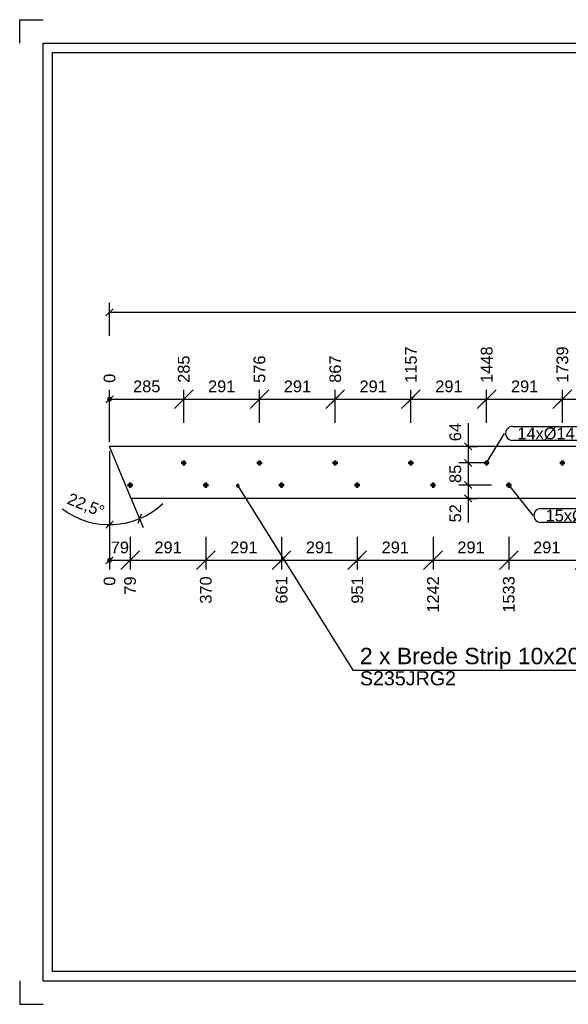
# Model space of a CAD drawing. Header units: millimetres. Extents: x -17 to 280, y -1975 to -1765.
# Tile 1 of 2: x -17 to 100, y -1975 to -1765. Entities that reach past the tile are written whole.
import ezdxf
from ezdxf.enums import TextEntityAlignment as Align

# ---------------------------------------------------------------- set-up
doc = ezdxf.new("R2010")
doc.units = ezdxf.units.MM
doc.linetypes.add('STRICHPUNKT2', pattern=[18.5, 10, -4, 0.5, -4])
doc.layers.get('0').update_dxf_attribs({"linetype": 'CONTINUOUS'})
doc.layers.add('DIM49', color=4, linetype='CONTINUOUS')
doc.layers.add('TXT_DIM49', color=2, linetype='CONTINUOUS')
doc.layers.add('LE_ALL', color=7, linetype='CONTINUOUS', lineweight=50)
doc.styles.add('ARIAL', font='arial.ttf')

# ---------------------------------------------------------------- blocks, each defined once
blk = doc.blocks.new('DINA4Q_00002', base_point=(272.52, -1771.83))
for p, q in [((-10.48, -1967.83), (-10.48, -1771.83)), ((-10.48, -1771.83), (272.52, -1771.83)), ((-12.48, -1969.83), (274.52, -1969.83))]:
    blk.add_line(p, q)
for points in [[(-17.48, -1769.83), (-17.48, -1764.83), (-12.48, -1764.83)], [(-12.48, -1969.83), (-12.48, -1769.83), (274.52, -1769.83)], [(272.52, -1771.83), (272.52, -1967.83), (-10.48, -1967.83)], [(-17.48, -1969.83), (-17.48, -1974.83), (-12.48, -1974.83)]]:
    blk.add_lwpolyline(points)
blk = doc.blocks.new('_ZBL0003_00001')
blk.add_blockref('DINA4Q_00002', (272.52, -1771.83))
blk = doc.blocks.new('_D1', base_point=(18.76, -1842.28))
at = {"layer": 'DIM49', "color": 1}
for p, q in [((15.51, -1847.78), (19.51, -1843.78)), ((17.51, -1850.78), (17.51, -1843.78)), ((1.68, -1845.78), (17.51, -1845.78))]:
    blk.add_line(p, q, dxfattribs=at)
at = {"layer": 'TXT_DIM49', "style": 'ARIAL'}
blk.add_text('285', height=2.5, rotation=90.0002, dxfattribs=at).set_placement((18.76, -1842.28))
blk = doc.blocks.new('_D2', base_point=(34.91, -1842.28))
at = {"layer": 'DIM49', "color": 1}
for p, q in [((31.66, -1847.78), (35.66, -1843.78)), ((33.66, -1850.78), (33.66, -1843.78)), ((1.68, -1845.78), (33.66, -1845.78))]:
    blk.add_line(p, q, dxfattribs=at)
at = {"layer": 'TXT_DIM49', "style": 'ARIAL'}
blk.add_text('576', height=2.5, rotation=90.0002, dxfattribs=at).set_placement((34.91, -1842.28))
blk = doc.blocks.new('_D3', base_point=(51.07, -1842.28))
at = {"layer": 'DIM49', "color": 1}
for p, q in [((47.82, -1847.78), (51.82, -1843.78)), ((49.82, -1850.78), (49.82, -1843.78)), ((1.68, -1845.78), (49.82, -1845.78))]:
    blk.add_line(p, q, dxfattribs=at)
at = {"layer": 'TXT_DIM49', "style": 'ARIAL'}
blk.add_text('867', height=2.5, rotation=90.0002, dxfattribs=at).set_placement((51.07, -1842.28))
blk = doc.blocks.new('_D4', base_point=(67.22, -1842.28))
at = {"layer": 'DIM49', "color": 1}
for p, q in [((63.97, -1847.78), (67.97, -1843.78)), ((65.97, -1850.78), (65.97, -1843.78)), ((1.68, -1845.78), (65.97, -1845.78))]:
    blk.add_line(p, q, dxfattribs=at)
at = {"layer": 'TXT_DIM49', "style": 'ARIAL'}
blk.add_text('1157', height=2.5, rotation=90.0002, dxfattribs=at).set_placement((67.22, -1842.28))
blk = doc.blocks.new('_D5', base_point=(83.38, -1842.28))
at = {"layer": 'DIM49', "color": 1}
for p, q in [((80.13, -1847.78), (84.13, -1843.78)), ((82.13, -1850.78), (82.13, -1843.78)), ((1.68, -1845.78), (82.13, -1845.78))]:
    blk.add_line(p, q, dxfattribs=at)
at = {"layer": 'TXT_DIM49', "style": 'ARIAL'}
blk.add_text('1448', height=2.5, rotation=90.0002, dxfattribs=at).set_placement((83.38, -1842.28))
blk = doc.blocks.new('_D6', base_point=(99.53, -1842.28))
at = {"layer": 'DIM49', "color": 1}
for p, q in [((96.28, -1847.78), (100.28, -1843.78)), ((98.28, -1850.78), (98.28, -1843.78)), ((1.68, -1845.78), (98.28, -1845.78))]:
    blk.add_line(p, q, dxfattribs=at)
at = {"layer": 'TXT_DIM49', "style": 'ARIAL'}
blk.add_text('1739', height=2.5, rotation=90.0002, dxfattribs=at).set_placement((99.53, -1842.28))
blk = doc.blocks.new('_D7', base_point=(115.69, -1842.28))
at = {"layer": 'DIM49', "color": 1}
for p, q in [((112.44, -1847.78), (116.44, -1843.78)), ((114.44, -1850.78), (114.44, -1843.78)), ((1.68, -1845.78), (114.44, -1845.78))]:
    blk.add_line(p, q, dxfattribs=at)
at = {"layer": 'TXT_DIM49', "style": 'ARIAL'}
blk.add_text('2030', height=2.5, rotation=90.0002, dxfattribs=at).set_placement((115.69, -1842.28))
blk = doc.blocks.new('_D8', base_point=(131.84, -1842.28))
at = {"layer": 'DIM49', "color": 1}
for p, q in [((128.59, -1847.78), (132.59, -1843.78)), ((130.59, -1850.78), (130.59, -1843.78)), ((1.68, -1845.78), (130.59, -1845.78))]:
    blk.add_line(p, q, dxfattribs=at)
at = {"layer": 'TXT_DIM49', "style": 'ARIAL'}
blk.add_text('2320', height=2.5, rotation=90.0002, dxfattribs=at).set_placement((131.84, -1842.28))
blk = doc.blocks.new('_D9', base_point=(148, -1842.28))
at = {"layer": 'DIM49', "color": 1}
for p, q in [((144.75, -1847.78), (148.75, -1843.78)), ((146.75, -1850.78), (146.75, -1843.78)), ((1.68, -1845.78), (146.75, -1845.78))]:
    blk.add_line(p, q, dxfattribs=at)
at = {"layer": 'TXT_DIM49', "style": 'ARIAL'}
blk.add_text('2611', height=2.5, rotation=90.0002, dxfattribs=at).set_placement((148, -1842.28))
blk = doc.blocks.new('_D10', base_point=(164.15, -1842.28))
at = {"layer": 'DIM49', "color": 1}
for p, q in [((160.9, -1847.78), (164.9, -1843.78)), ((162.9, -1850.78), (162.9, -1843.78)), ((1.68, -1845.78), (162.9, -1845.78))]:
    blk.add_line(p, q, dxfattribs=at)
at = {"layer": 'TXT_DIM49', "style": 'ARIAL'}
blk.add_text('2902', height=2.5, rotation=90.0002, dxfattribs=at).set_placement((164.15, -1842.28))
blk = doc.blocks.new('_D11', base_point=(180.31, -1842.28))
at = {"layer": 'DIM49', "color": 1}
for p, q in [((177.06, -1847.78), (181.06, -1843.78)), ((179.06, -1850.78), (179.06, -1843.78)), ((1.68, -1845.78), (179.06, -1845.78))]:
    blk.add_line(p, q, dxfattribs=at)
at = {"layer": 'TXT_DIM49', "style": 'ARIAL'}
blk.add_text('3193', height=2.5, rotation=90.0002, dxfattribs=at).set_placement((180.31, -1842.28))
blk = doc.blocks.new('_D12', base_point=(196.46, -1842.28))
at = {"layer": 'DIM49', "color": 1}
for p, q in [((193.21, -1847.78), (197.21, -1843.78)), ((195.21, -1850.78), (195.21, -1843.78)), ((1.68, -1845.78), (195.21, -1845.78))]:
    blk.add_line(p, q, dxfattribs=at)
at = {"layer": 'TXT_DIM49', "style": 'ARIAL'}
blk.add_text('3484', height=2.5, rotation=90.0002, dxfattribs=at).set_placement((196.46, -1842.28))
blk = doc.blocks.new('_D13', base_point=(212.62, -1842.28))
at = {"layer": 'DIM49', "color": 1}
for p, q in [((209.37, -1847.78), (213.37, -1843.78)), ((211.37, -1850.78), (211.37, -1843.78)), ((1.68, -1845.78), (211.37, -1845.78))]:
    blk.add_line(p, q, dxfattribs=at)
at = {"layer": 'TXT_DIM49', "style": 'ARIAL'}
blk.add_text('3774', height=2.5, rotation=90.0002, dxfattribs=at).set_placement((212.62, -1842.28))
blk = doc.blocks.new('_D14', base_point=(228.77, -1842.28))
at = {"layer": 'DIM49', "color": 1}
for p, q in [((225.52, -1847.78), (229.52, -1843.78)), ((227.52, -1850.78), (227.52, -1843.78)), ((1.68, -1845.78), (227.52, -1845.78))]:
    blk.add_line(p, q, dxfattribs=at)
at = {"layer": 'TXT_DIM49', "style": 'ARIAL'}
blk.add_text('4065', height=2.5, rotation=90.0002, dxfattribs=at).set_placement((228.77, -1842.28))
blk = doc.blocks.new('_D15', base_point=(245.71, -1842.28))
at = {"layer": 'DIM49', "color": 1}
for p, q in [((242.46, -1847.78), (246.46, -1843.78)), ((244.46, -1850.78), (244.46, -1843.78)), ((1.68, -1845.78), (244.46, -1845.78))]:
    blk.add_line(p, q, dxfattribs=at)
at = {"layer": 'TXT_DIM49', "style": 'ARIAL'}
blk.add_text('4370', height=2.5, rotation=90.0002, dxfattribs=at).set_placement((245.71, -1842.28))
blk = doc.blocks.new('_D16', base_point=(2.93, -1842.28))
at = {"layer": 'DIM49', "color": 1}
for p, q in [((1.68, -1854.83), (1.68, -1843.78)), ((2.04, -1845.85), (1.31, -1845.85)), ((2.03, -1845.65), (1.33, -1845.65)), ((1.86, -1845.45), (1.49, -1845.45)), ((1.42, -1846.05), (1.93, -1846.05))]:
    blk.add_line(p, q, dxfattribs=at)
blk.add_lwpolyline([(1.31, -1845.87), (1.35, -1845.96), (1.41, -1846.04), (1.49, -1846.1), (1.58, -1846.14), (1.68, -1846.15), (1.77, -1846.14), (1.86, -1846.1), (1.94, -1846.04), (2, -1845.96), (2.04, -1845.87), (2.05, -1845.78), (2.04, -1845.68), (2, -1845.59), (1.94, -1845.51), (1.86, -1845.45), (1.77, -1845.41), (1.68, -1845.4), (1.58, -1845.41), (1.49, -1845.45), (1.41, -1845.51), (1.35, -1845.59), (1.31, -1845.68), (1.3, -1845.78)], close=True, dxfattribs=at)
at = {"layer": 'TXT_DIM49', "style": 'ARIAL'}
blk.add_text('0', height=2.5, rotation=90.0002, dxfattribs=at).set_placement((2.93, -1842.28))
blk = doc.blocks.new('_D17', base_point=(6.71, -1844.28))
at = {"layer": 'DIM49', "color": 1}
for p, q in [((1.68, -1850.78), (1.68, -1843.78)), ((17.51, -1850.78), (17.51, -1843.78)), ((2.43, -1845.03), (0.93, -1846.53)), ((1.68, -1845.78), (17.51, -1845.78)), ((16.76, -1846.53), (18.26, -1845.03))]:
    blk.add_line(p, q, dxfattribs=at)
at = {"layer": 'TXT_DIM49', "style": 'ARIAL'}
blk.add_text('285', height=2.5, dxfattribs=at).set_placement((6.71, -1844.28))
blk = doc.blocks.new('_D18', base_point=(22.7, -1844.28))
at = {"layer": 'DIM49', "color": 1}
for p, q in [((17.51, -1850.78), (17.51, -1843.78)), ((33.66, -1850.78), (33.66, -1843.78)), ((18.26, -1845.03), (16.76, -1846.53)), ((17.51, -1845.78), (33.66, -1845.78)), ((32.91, -1846.53), (34.41, -1845.03))]:
    blk.add_line(p, q, dxfattribs=at)
at = {"layer": 'TXT_DIM49', "style": 'ARIAL'}
blk.add_text('291', height=2.5, dxfattribs=at).set_placement((22.7, -1844.28))
blk = doc.blocks.new('_D19', base_point=(38.86, -1844.28))
at = {"layer": 'DIM49', "color": 1}
for p, q in [((33.66, -1850.78), (33.66, -1843.78)), ((49.82, -1850.78), (49.82, -1843.78)), ((34.41, -1845.03), (32.91, -1846.53)), ((33.66, -1845.78), (49.82, -1845.78)), ((49.07, -1846.53), (50.57, -1845.03))]:
    blk.add_line(p, q, dxfattribs=at)
at = {"layer": 'TXT_DIM49', "style": 'ARIAL'}
blk.add_text('291', height=2.5, dxfattribs=at).set_placement((38.86, -1844.28))
blk = doc.blocks.new('_D20', base_point=(55.01, -1844.28))
at = {"layer": 'DIM49', "color": 1}
for p, q in [((49.82, -1850.78), (49.82, -1843.78)), ((65.97, -1850.78), (65.97, -1843.78)), ((50.57, -1845.03), (49.07, -1846.53)), ((49.82, -1845.78), (65.97, -1845.78)), ((65.22, -1846.53), (66.72, -1845.03))]:
    blk.add_line(p, q, dxfattribs=at)
at = {"layer": 'TXT_DIM49', "style": 'ARIAL'}
blk.add_text('291', height=2.5, dxfattribs=at).set_placement((55.01, -1844.28))
blk = doc.blocks.new('_D21', base_point=(71.17, -1844.28))
at = {"layer": 'DIM49', "color": 1}
for p, q in [((65.97, -1850.78), (65.97, -1843.78)), ((82.13, -1850.78), (82.13, -1843.78)), ((66.72, -1845.03), (65.22, -1846.53)), ((65.97, -1845.78), (82.13, -1845.78)), ((81.38, -1846.53), (82.88, -1845.03))]:
    blk.add_line(p, q, dxfattribs=at)
at = {"layer": 'TXT_DIM49', "style": 'ARIAL'}
blk.add_text('291', height=2.5, dxfattribs=at).set_placement((71.17, -1844.28))
blk = doc.blocks.new('_D22', base_point=(87.32, -1844.28))
at = {"layer": 'DIM49', "color": 1}
for p, q in [((82.13, -1850.78), (82.13, -1843.78)), ((98.28, -1850.78), (98.28, -1843.78)), ((82.88, -1845.03), (81.38, -1846.53)), ((82.13, -1845.78), (98.28, -1845.78)), ((97.53, -1846.53), (99.03, -1845.03))]:
    blk.add_line(p, q, dxfattribs=at)
at = {"layer": 'TXT_DIM49', "style": 'ARIAL'}
blk.add_text('291', height=2.5, dxfattribs=at).set_placement((87.32, -1844.28))
blk = doc.blocks.new('_D23', base_point=(103.48, -1844.28))
at = {"layer": 'DIM49', "color": 1}
for p, q in [((98.28, -1850.78), (98.28, -1843.78)), ((114.44, -1850.78), (114.44, -1843.78)), ((99.03, -1845.03), (97.53, -1846.53)), ((98.28, -1845.78), (114.44, -1845.78)), ((113.69, -1846.53), (115.19, -1845.03))]:
    blk.add_line(p, q, dxfattribs=at)
at = {"layer": 'TXT_DIM49', "style": 'ARIAL'}
blk.add_text('291', height=2.5, dxfattribs=at).set_placement((103.48, -1844.28))
blk = doc.blocks.new('_D33', base_point=(-7.57, -1867.99))
at = {"layer": 'DIM49', "color": 1}
for p, q in [((6.16, -1866.64), (8.83, -1873.11)), ((1.68, -1867.54), (1.68, -1874.54)), ((8.44, -1870.27), (7.7, -1872.26)), ((0.9, -1873.26), (2.45, -1871.81))]:
    blk.add_line(p, q, dxfattribs=at)
blk.add_ellipse((1.68, -1855.83), major_axis=(16.7, 0), ratio=1, start_param=4.063874, end_param=5.464286, dxfattribs=at)
at = {"layer": 'TXT_DIM49', "style": 'ARIAL'}
for s, p in [('22,5', (-7.57, -1867.99)), ('°', (-1.33, -1870.48))]:
    blk.add_text(s, height=2.5, rotation=338.2734, dxfattribs=at).set_placement(p)
blk = doc.blocks.new('_D34', base_point=(119.23, -1825.73))
at = {"layer": 'DIM49', "color": 1}
for p, q in [((2.43, -1826.48), (0.93, -1827.98)), ((1.68, -1832.23), (1.68, -1825.23)), ((243.71, -1827.98), (245.21, -1826.48)), ((244.46, -1832.23), (244.46, -1825.23)), ((1.68, -1827.23), (244.46, -1827.23))]:
    blk.add_line(p, q, dxfattribs=at)
at = {"layer": 'TXT_DIM49', "style": 'ARIAL'}
blk.add_text('4370', height=2.5, dxfattribs=at).set_placement((119.23, -1825.73))
blk = doc.blocks.new('_D35', base_point=(7.32, -1887.46))
at = {"layer": 'DIM49', "color": 1}
for p, q in [((6.07, -1875.12), (6.07, -1882.12)), ((4.07, -1882.12), (8.07, -1878.12)), ((1.68, -1880.12), (6.07, -1880.12))]:
    blk.add_line(p, q, dxfattribs=at)
at = {"layer": 'TXT_DIM49', "style": 'ARIAL'}
blk.add_text('79', height=2.5, rotation=90.0002, dxfattribs=at).set_placement((7.32, -1887.46))
blk = doc.blocks.new('_D36', base_point=(23.47, -1889.38))
at = {"layer": 'DIM49', "color": 1}
for p, q in [((22.22, -1875.12), (22.22, -1882.12)), ((20.22, -1882.12), (24.22, -1878.12)), ((1.68, -1880.12), (22.22, -1880.12))]:
    blk.add_line(p, q, dxfattribs=at)
at = {"layer": 'TXT_DIM49', "style": 'ARIAL'}
blk.add_text('370', height=2.5, rotation=90.0002, dxfattribs=at).set_placement((23.47, -1889.38))
blk = doc.blocks.new('_D37', base_point=(39.63, -1889.38))
at = {"layer": 'DIM49', "color": 1}
for p, q in [((38.38, -1875.12), (38.38, -1882.12)), ((36.38, -1882.12), (40.38, -1878.12)), ((1.68, -1880.12), (38.38, -1880.12))]:
    blk.add_line(p, q, dxfattribs=at)
at = {"layer": 'TXT_DIM49', "style": 'ARIAL'}
blk.add_text('661', height=2.5, rotation=90.0002, dxfattribs=at).set_placement((39.63, -1889.38))
blk = doc.blocks.new('_D38', base_point=(55.78, -1889.38))
at = {"layer": 'DIM49', "color": 1}
for p, q in [((54.53, -1875.12), (54.53, -1882.12)), ((52.53, -1882.12), (56.53, -1878.12)), ((1.68, -1880.12), (54.53, -1880.12))]:
    blk.add_line(p, q, dxfattribs=at)
at = {"layer": 'TXT_DIM49', "style": 'ARIAL'}
blk.add_text('951', height=2.5, rotation=90.0002, dxfattribs=at).set_placement((55.78, -1889.38))
blk = doc.blocks.new('_D39', base_point=(71.94, -1891.3))
at = {"layer": 'DIM49', "color": 1}
for p, q in [((70.69, -1875.12), (70.69, -1882.12)), ((68.69, -1882.12), (72.69, -1878.12)), ((1.68, -1880.12), (70.69, -1880.12))]:
    blk.add_line(p, q, dxfattribs=at)
at = {"layer": 'TXT_DIM49', "style": 'ARIAL'}
blk.add_text('1242', height=2.5, rotation=90.0002, dxfattribs=at).set_placement((71.94, -1891.3))
blk = doc.blocks.new('_D40', base_point=(88.09, -1891.3))
at = {"layer": 'DIM49', "color": 1}
for p, q in [((86.84, -1875.12), (86.84, -1882.12)), ((84.84, -1882.12), (88.84, -1878.12)), ((1.68, -1880.12), (86.84, -1880.12))]:
    blk.add_line(p, q, dxfattribs=at)
at = {"layer": 'TXT_DIM49', "style": 'ARIAL'}
blk.add_text('1533', height=2.5, rotation=90.0002, dxfattribs=at).set_placement((88.09, -1891.3))
blk = doc.blocks.new('_D41', base_point=(104.25, -1891.3))
at = {"layer": 'DIM49', "color": 1}
for p, q in [((103, -1875.12), (103, -1882.12)), ((101, -1882.12), (105, -1878.12)), ((1.68, -1880.12), (103, -1880.12))]:
    blk.add_line(p, q, dxfattribs=at)
at = {"layer": 'TXT_DIM49', "style": 'ARIAL'}
blk.add_text('1824', height=2.5, rotation=90.0002, dxfattribs=at).set_placement((104.25, -1891.3))
blk = doc.blocks.new('_D42', base_point=(120.4, -1891.3))
at = {"layer": 'DIM49', "color": 1}
for p, q in [((119.15, -1875.12), (119.15, -1882.12)), ((117.15, -1882.12), (121.15, -1878.12)), ((1.68, -1880.12), (119.15, -1880.12))]:
    blk.add_line(p, q, dxfattribs=at)
at = {"layer": 'TXT_DIM49', "style": 'ARIAL'}
blk.add_text('2115', height=2.5, rotation=90.0002, dxfattribs=at).set_placement((120.4, -1891.3))
blk = doc.blocks.new('_D43', base_point=(136.56, -1891.3))
at = {"layer": 'DIM49', "color": 1}
for p, q in [((135.31, -1875.12), (135.31, -1882.12)), ((133.31, -1882.12), (137.31, -1878.12)), ((1.68, -1880.12), (135.31, -1880.12))]:
    blk.add_line(p, q, dxfattribs=at)
at = {"layer": 'TXT_DIM49', "style": 'ARIAL'}
blk.add_text('2405', height=2.5, rotation=90.0002, dxfattribs=at).set_placement((136.56, -1891.3))
blk = doc.blocks.new('_D44', base_point=(152.71, -1891.3))
at = {"layer": 'DIM49', "color": 1}
for p, q in [((151.46, -1875.12), (151.46, -1882.12)), ((149.46, -1882.12), (153.46, -1878.12)), ((1.68, -1880.12), (151.46, -1880.12))]:
    blk.add_line(p, q, dxfattribs=at)
at = {"layer": 'TXT_DIM49', "style": 'ARIAL'}
blk.add_text('2696', height=2.5, rotation=90.0002, dxfattribs=at).set_placement((152.71, -1891.3))
blk = doc.blocks.new('_D45', base_point=(168.87, -1891.3))
at = {"layer": 'DIM49', "color": 1}
for p, q in [((167.62, -1875.12), (167.62, -1882.12)), ((165.62, -1882.12), (169.62, -1878.12)), ((1.68, -1880.12), (167.62, -1880.12))]:
    blk.add_line(p, q, dxfattribs=at)
at = {"layer": 'TXT_DIM49', "style": 'ARIAL'}
blk.add_text('2987', height=2.5, rotation=90.0002, dxfattribs=at).set_placement((168.87, -1891.3))
blk = doc.blocks.new('_D46', base_point=(185.02, -1891.3))
at = {"layer": 'DIM49', "color": 1}
for p, q in [((183.77, -1875.12), (183.77, -1882.12)), ((181.77, -1882.12), (185.77, -1878.12)), ((1.68, -1880.12), (183.77, -1880.12))]:
    blk.add_line(p, q, dxfattribs=at)
at = {"layer": 'TXT_DIM49', "style": 'ARIAL'}
blk.add_text('3278', height=2.5, rotation=90.0002, dxfattribs=at).set_placement((185.02, -1891.3))
blk = doc.blocks.new('_D47', base_point=(201.18, -1891.3))
at = {"layer": 'DIM49', "color": 1}
for p, q in [((199.93, -1875.12), (199.93, -1882.12)), ((197.93, -1882.12), (201.93, -1878.12)), ((1.68, -1880.12), (199.93, -1880.12))]:
    blk.add_line(p, q, dxfattribs=at)
at = {"layer": 'TXT_DIM49', "style": 'ARIAL'}
blk.add_text('3568', height=2.5, rotation=90.0002, dxfattribs=at).set_placement((201.18, -1891.3))
blk = doc.blocks.new('_D48', base_point=(217.33, -1891.3))
at = {"layer": 'DIM49', "color": 1}
for p, q in [((216.08, -1875.12), (216.08, -1882.12)), ((214.08, -1882.12), (218.08, -1878.12)), ((1.68, -1880.12), (216.08, -1880.12))]:
    blk.add_line(p, q, dxfattribs=at)
at = {"layer": 'TXT_DIM49', "style": 'ARIAL'}
blk.add_text('3859', height=2.5, rotation=90.0002, dxfattribs=at).set_placement((217.33, -1891.3))
blk = doc.blocks.new('_D49', base_point=(233.49, -1891.3))
at = {"layer": 'DIM49', "color": 1}
for p, q in [((232.24, -1875.12), (232.24, -1882.12)), ((230.24, -1882.12), (234.24, -1878.12)), ((1.68, -1880.12), (232.24, -1880.12))]:
    blk.add_line(p, q, dxfattribs=at)
at = {"layer": 'TXT_DIM49', "style": 'ARIAL'}
blk.add_text('4150', height=2.5, rotation=90.0002, dxfattribs=at).set_placement((233.49, -1891.3))
blk = doc.blocks.new('_D50', base_point=(245.71, -1891.3))
at = {"layer": 'DIM49', "color": 1}
for p, q in [((244.46, -1875.12), (244.46, -1882.12)), ((242.46, -1882.12), (246.46, -1878.12)), ((1.68, -1880.12), (244.46, -1880.12))]:
    blk.add_line(p, q, dxfattribs=at)
at = {"layer": 'TXT_DIM49', "style": 'ARIAL'}
blk.add_text('4370', height=2.5, rotation=90.0002, dxfattribs=at).set_placement((245.71, -1891.3))
blk = doc.blocks.new('_D51', base_point=(2.93, -1885.54))
at = {"layer": 'DIM49', "color": 1}
for p, q in [((1.68, -1856.83), (1.68, -1882.12)), ((2.04, -1880.2), (1.31, -1880.2)), ((2.03, -1880), (1.33, -1880)), ((1.42, -1880.4), (1.93, -1880.4)), ((1.86, -1879.8), (1.49, -1879.8))]:
    blk.add_line(p, q, dxfattribs=at)
blk.add_lwpolyline([(1.31, -1880.22), (1.35, -1880.31), (1.41, -1880.39), (1.49, -1880.45), (1.58, -1880.48), (1.68, -1880.5), (1.77, -1880.48), (1.86, -1880.45), (1.94, -1880.39), (2, -1880.31), (2.04, -1880.22), (2.05, -1880.12), (2.04, -1880.02), (2, -1879.93), (1.94, -1879.86), (1.86, -1879.8), (1.77, -1879.76), (1.68, -1879.75), (1.58, -1879.76), (1.49, -1879.8), (1.41, -1879.86), (1.35, -1879.93), (1.31, -1880.02), (1.3, -1880.12)], close=True, dxfattribs=at)
at = {"layer": 'TXT_DIM49', "style": 'ARIAL'}
blk.add_text('0', height=2.5, rotation=90.0002, dxfattribs=at).set_placement((2.93, -1885.54))
blk = doc.blocks.new('_D52', base_point=(1.95, -1878.62))
at = {"layer": 'DIM49', "color": 1}
for p, q in [((1.68, -1875.12), (1.68, -1882.12)), ((6.07, -1875.12), (6.07, -1882.12)), ((2.43, -1879.37), (0.93, -1880.87)), ((5.32, -1880.87), (6.82, -1879.37)), ((1.68, -1880.12), (6.07, -1880.12))]:
    blk.add_line(p, q, dxfattribs=at)
at = {"layer": 'TXT_DIM49', "style": 'ARIAL'}
blk.add_text('79', height=2.5, dxfattribs=at).set_placement((1.95, -1878.62))
blk = doc.blocks.new('_D53', base_point=(11.26, -1878.62))
at = {"layer": 'DIM49', "color": 1}
for p, q in [((6.07, -1875.12), (6.07, -1882.12)), ((22.22, -1875.12), (22.22, -1882.12)), ((6.82, -1879.37), (5.32, -1880.87)), ((21.47, -1880.87), (22.97, -1879.37)), ((6.07, -1880.12), (22.22, -1880.12))]:
    blk.add_line(p, q, dxfattribs=at)
at = {"layer": 'TXT_DIM49', "style": 'ARIAL'}
blk.add_text('291', height=2.5, dxfattribs=at).set_placement((11.26, -1878.62))
blk = doc.blocks.new('_D54', base_point=(27.42, -1878.62))
at = {"layer": 'DIM49', "color": 1}
for p, q in [((22.22, -1875.12), (22.22, -1882.12)), ((38.38, -1875.12), (38.38, -1882.12)), ((22.97, -1879.37), (21.47, -1880.87)), ((37.63, -1880.87), (39.13, -1879.37)), ((22.22, -1880.12), (38.38, -1880.12))]:
    blk.add_line(p, q, dxfattribs=at)
at = {"layer": 'TXT_DIM49', "style": 'ARIAL'}
blk.add_text('291', height=2.5, dxfattribs=at).set_placement((27.42, -1878.62))
blk = doc.blocks.new('_D55', base_point=(43.57, -1878.62))
at = {"layer": 'DIM49', "color": 1}
for p, q in [((38.38, -1875.12), (38.38, -1882.12)), ((54.53, -1875.12), (54.53, -1882.12)), ((39.13, -1879.37), (37.63, -1880.87)), ((53.78, -1880.87), (55.28, -1879.37)), ((38.38, -1880.12), (54.53, -1880.12))]:
    blk.add_line(p, q, dxfattribs=at)
at = {"layer": 'TXT_DIM49', "style": 'ARIAL'}
blk.add_text('291', height=2.5, dxfattribs=at).set_placement((43.57, -1878.62))
blk = doc.blocks.new('_D56', base_point=(59.73, -1878.62))
at = {"layer": 'DIM49', "color": 1}
for p, q in [((54.53, -1875.12), (54.53, -1882.12)), ((70.69, -1875.12), (70.69, -1882.12)), ((55.28, -1879.37), (53.78, -1880.87)), ((69.94, -1880.87), (71.44, -1879.37)), ((54.53, -1880.12), (70.69, -1880.12))]:
    blk.add_line(p, q, dxfattribs=at)
at = {"layer": 'TXT_DIM49', "style": 'ARIAL'}
blk.add_text('291', height=2.5, dxfattribs=at).set_placement((59.73, -1878.62))
blk = doc.blocks.new('_D57', base_point=(75.88, -1878.62))
at = {"layer": 'DIM49', "color": 1}
for p, q in [((70.69, -1875.12), (70.69, -1882.12)), ((86.84, -1875.12), (86.84, -1882.12)), ((71.44, -1879.37), (69.94, -1880.87)), ((86.09, -1880.87), (87.59, -1879.37)), ((70.69, -1880.12), (86.84, -1880.12))]:
    blk.add_line(p, q, dxfattribs=at)
at = {"layer": 'TXT_DIM49', "style": 'ARIAL'}
blk.add_text('291', height=2.5, dxfattribs=at).set_placement((75.88, -1878.62))
blk = doc.blocks.new('_D58', base_point=(92.04, -1878.62))
at = {"layer": 'DIM49', "color": 1}
for p, q in [((86.84, -1875.12), (86.84, -1882.12)), ((103, -1875.12), (103, -1882.12)), ((87.59, -1879.37), (86.09, -1880.87)), ((102.25, -1880.87), (103.75, -1879.37)), ((86.84, -1880.12), (103, -1880.12))]:
    blk.add_line(p, q, dxfattribs=at)
at = {"layer": 'TXT_DIM49', "style": 'ARIAL'}
blk.add_text('291', height=2.5, dxfattribs=at).set_placement((92.04, -1878.62))
blk = doc.blocks.new('_D68', base_point=(76.69, -1854.73))
at = {"layer": 'DIM49', "color": 1}
for p, q in [((78.19, -1850.89), (78.19, -1865.37)), ((77.44, -1855.08), (78.94, -1856.58)), ((78.09, -1855.83), (80.19, -1855.83)), ((82.13, -1859.37), (76.19, -1859.37)), ((78.94, -1860.12), (77.44, -1858.62))]:
    blk.add_line(p, q, dxfattribs=at)
at = {"layer": 'TXT_DIM49', "style": 'ARIAL'}
blk.add_text('64', height=2.5, rotation=90.0002, dxfattribs=at).set_placement((76.69, -1854.73))
blk = doc.blocks.new('_D69', base_point=(76.69, -1863.64))
at = {"layer": 'DIM49', "color": 1}
for p, q in [((82.13, -1859.37), (76.19, -1859.37)), ((78.94, -1860.12), (77.44, -1858.62)), ((78.19, -1859.37), (78.19, -1864.08)), ((83.19, -1864.08), (76.19, -1864.08)), ((77.44, -1863.33), (78.94, -1864.83))]:
    blk.add_line(p, q, dxfattribs=at)
at = {"layer": 'TXT_DIM49', "style": 'ARIAL'}
blk.add_text('85', height=2.5, rotation=90.0002, dxfattribs=at).set_placement((76.69, -1863.64))
blk = doc.blocks.new('_D70', base_point=(76.69, -1872.04))
at = {"layer": 'DIM49', "color": 1}
for p, q in [((78.19, -1858.08), (78.19, -1872.04)), ((83.19, -1864.08), (76.19, -1864.08)), ((77.44, -1863.33), (78.94, -1864.83)), ((78.94, -1867.69), (77.44, -1866.19)), ((78.04, -1866.94), (80.19, -1866.94))]:
    blk.add_line(p, q, dxfattribs=at)
at = {"layer": 'TXT_DIM49', "style": 'ARIAL'}
blk.add_text('52', height=2.5, rotation=90.0002, dxfattribs=at).set_placement((76.69, -1872.04))
blk = doc.blocks.new('SHAPE_00119', base_point=(82.13, -1859.37))
at = {"layer": 'DIM49', "color": 3}
for p, q in [((87.68, -1851.56), (101.77, -1851.56)), ((82.13, -1859.37), (85.93, -1853.06)), ((101.77, -1854.56), (87.68, -1854.56))]:
    blk.add_line(p, q, dxfattribs=at)
for centre, start_param, end_param in [((87.68, -1853.06), 1.570796, 4.712389), ((101.77, -1853.06), 4.712389, 7.853982)]:
    blk.add_ellipse(centre, major_axis=(1.5, 0), ratio=1, start_param=start_param, end_param=end_param, dxfattribs=at)
at = {"layer": 'TXT_DIM49', "style": 'ARIAL'}
blk.add_text('14xØ14', height=2.5, dxfattribs=at).set_placement((88.68, -1853.06), align=Align.MIDDLE_LEFT)
blk = doc.blocks.new('SHAPE_00120', base_point=(86.84, -1864.08))
at = {"layer": 'DIM49', "color": 3}
for p, q in [((86.84, -1864.08), (91.96, -1870.57)), ((93.71, -1869.07), (107.8, -1869.07)), ((107.8, -1872.07), (93.71, -1872.07))]:
    blk.add_line(p, q, dxfattribs=at)
for centre, start_param, end_param in [((93.71, -1870.57), 1.570796, 4.712389), ((107.8, -1870.57), 4.712389, 7.853982)]:
    blk.add_ellipse(centre, major_axis=(1.5, 0), ratio=1, start_param=start_param, end_param=end_param, dxfattribs=at)
at = {"layer": 'TXT_DIM49', "style": 'ARIAL'}
blk.add_text('15xØ14', height=2.5, dxfattribs=at).set_placement((94.71, -1870.57), align=Align.MIDDLE_LEFT)
blk = doc.blocks.new('SHAPE_00121', base_point=(29.05, -1864.22))
at = {"layer": 'DIM49', "color": 3}
for p, q in [((28.79, -1864.19), (29.31, -1864.19)), ((28.85, -1864.39), (29.25, -1864.39)), ((29.16, -1863.99), (28.94, -1863.99)), ((29.05, -1864.22), (53.59, -1903.54)), ((109.27, -1897.54), (122.79, -1897.54)), ((53.59, -1903.54), (127.29, -1903.54)), ((122.79, -1903.54), (109.27, -1903.54))]:
    blk.add_line(p, q, dxfattribs=at)
blk.add_lwpolyline([(28.86, -1864.04), (28.82, -1864.1), (28.79, -1864.16), (28.79, -1864.23), (28.8, -1864.3), (28.83, -1864.36), (28.87, -1864.42), (28.93, -1864.46), (28.99, -1864.48), (29.06, -1864.49), (29.13, -1864.47), (29.19, -1864.45), (29.24, -1864.4), (29.28, -1864.35), (29.31, -1864.28), (29.31, -1864.21), (29.3, -1864.15), (29.27, -1864.08), (29.23, -1864.03), (29.17, -1863.99), (29.11, -1863.97), (29.04, -1863.96), (28.97, -1863.97), (28.91, -1864)], close=True, dxfattribs=at)
for centre, start_param, end_param in [((109.27, -1900.54), 1.570796, 4.712389), ((122.79, -1900.54), 4.712389, 7.853982)]:
    blk.add_ellipse(centre, major_axis=(3, 0), ratio=1, start_param=start_param, end_param=end_param, dxfattribs=at)
at = {"layer": 'TXT_DIM49', "style": 'ARIAL'}
for s, height, p in [('103', 5, (110.27, -1900.54)), ('2 x Brede Strip 10x200', 3.5, (55.09, -1900.54)), ('S235JRG2', 3, (55.09, -1905.29))]:
    blk.add_text(s, height=height, dxfattribs=at).set_placement(p, align=Align.MIDDLE_LEFT)
blk = doc.blocks.new('Brede Strip 10x200_00034', base_point=(6.07, -1864.47))
for p, q in [((244.46, -1855.83), (1.68, -1855.83)), ((6.28, -1866.94), (1.68, -1855.83)), ((239.86, -1866.94), (6.28, -1866.94))]:
    blk.add_line(p, q)
for centre in [(17.51, -1859.37), (33.66, -1859.37), (49.82, -1859.37), (65.97, -1859.37), (82.13, -1859.37), (98.28, -1859.37), (6.07, -1864.08), (22.22, -1864.08), (38.38, -1864.08), (54.53, -1864.08), (70.69, -1864.08), (86.84, -1864.08)]:
    blk.add_circle(centre, 0.389)
for name, p in [('_D34', (119.23, -1825.73)), ('_D12', (196.46, -1842.28)), ('_D13', (212.62, -1842.28)), ('_D4', (67.22, -1842.28)), ('_D5', (83.38, -1842.28)), ('_D7', (115.69, -1842.28)), ('_D8', (131.84, -1842.28)), ('_D10', (164.15, -1842.28)), ('_D15', (245.71, -1842.28)), ('_D14', (228.77, -1842.28)), ('_D6', (99.53, -1842.28)), ('_D11', (180.31, -1842.28)), ('_D9', (148, -1842.28)), ('_D2', (34.91, -1842.28)), ('_D3', (51.07, -1842.28)), ('_D1', (18.76, -1842.28)), ('_D16', (2.93, -1842.28)), ('_D17', (6.71, -1844.28)), ('_D18', (22.7, -1844.28)), ('_D19', (38.86, -1844.28)), ('_D20', (55.01, -1844.28)), ('_D21', (71.17, -1844.28)), ('_D22', (87.32, -1844.28)), ('_D23', (103.48, -1844.28)), ('_D68', (76.69, -1854.73)), ('SHAPE_00119', (82.13, -1859.37)), ('_D51', (2.93, -1885.54)), ('_D70', (76.69, -1872.04)), ('_D69', (76.69, -1863.64)), ('SHAPE_00121', (29.05, -1864.22)), ('SHAPE_00120', (86.84, -1864.08)), ('_D33', (-7.57, -1867.99)), ('_D52', (1.95, -1878.62)), ('_D35', (7.32, -1887.46)), ('_D36', (23.47, -1889.38)), ('_D37', (39.63, -1889.38)), ('_D38', (55.78, -1889.38)), ('_D39', (71.94, -1891.3)), ('_D40', (88.09, -1891.3)), ('_D41', (104.25, -1891.3)), ('_D42', (120.4, -1891.3)), ('_D43', (136.56, -1891.3)), ('_D44', (152.71, -1891.3)), ('_D45', (168.87, -1891.3)), ('_D46', (185.02, -1891.3)), ('_D47', (201.18, -1891.3)), ('_D48', (217.33, -1891.3)), ('_D49', (233.49, -1891.3)), ('_D50', (245.71, -1891.3)), ('_D53', (11.26, -1878.62)), ('_D54', (27.42, -1878.62)), ('_D55', (43.57, -1878.62)), ('_D56', (59.73, -1878.62)), ('_D57', (75.88, -1878.62)), ('_D58', (92.04, -1878.62))]:
    blk.add_blockref(name, p)
blk = doc.blocks.new('_00036', base_point=(227.52, -1859.37))
at = {"layer": 'LE_ALL', "color": 1, "linetype": 'STRICHPUNKT2'}
for p, q in [((17.51, -1859.37), (16.95, -1859.37)), ((17.51, -1859.37), (16.95, -1859.37)), ((17.51, -1859.37), (17.51, -1858.81)), ((17.51, -1859.37), (17.51, -1858.81)), ((17.51, -1859.37), (18.06, -1859.37)), ((17.51, -1859.37), (17.51, -1859.92)), ((17.51, -1859.37), (18.06, -1859.37)), ((17.51, -1859.37), (17.51, -1859.92)), ((33.66, -1859.37), (33.11, -1859.37)), ((33.66, -1859.37), (33.11, -1859.37)), ((33.66, -1859.37), (33.66, -1858.81)), ((33.66, -1859.37), (33.66, -1858.81)), ((33.66, -1859.37), (34.22, -1859.37)), ((33.66, -1859.37), (33.66, -1859.92)), ((33.66, -1859.37), (34.22, -1859.37)), ((33.66, -1859.37), (33.66, -1859.92)), ((49.82, -1859.37), (49.26, -1859.37)), ((49.82, -1859.37), (49.26, -1859.37)), ((49.82, -1859.37), (49.82, -1858.81)), ((49.82, -1859.37), (49.82, -1858.81)), ((49.82, -1859.37), (50.37, -1859.37)), ((49.82, -1859.37), (49.82, -1859.92)), ((49.82, -1859.37), (50.37, -1859.37)), ((49.82, -1859.37), (49.82, -1859.92)), ((65.97, -1859.37), (65.42, -1859.37)), ((65.97, -1859.37), (65.42, -1859.37)), ((65.97, -1859.37), (65.97, -1858.81)), ((65.97, -1859.37), (65.97, -1858.81)), ((65.97, -1859.37), (66.53, -1859.37)), ((65.97, -1859.37), (65.97, -1859.92)), ((65.97, -1859.37), (66.53, -1859.37)), ((65.97, -1859.37), (65.97, -1859.92)), ((82.13, -1859.37), (81.57, -1859.37)), ((82.13, -1859.37), (81.57, -1859.37)), ((82.13, -1859.37), (82.13, -1858.81)), ((82.13, -1859.37), (82.13, -1858.81)), ((82.13, -1859.37), (82.68, -1859.37)), ((82.13, -1859.37), (82.13, -1859.92)), ((82.13, -1859.37), (82.68, -1859.37)), ((82.13, -1859.37), (82.13, -1859.92)), ((98.28, -1859.37), (97.73, -1859.37)), ((98.28, -1859.37), (97.73, -1859.37)), ((98.28, -1859.37), (98.28, -1858.81)), ((98.28, -1859.37), (98.28, -1858.81)), ((98.28, -1859.37), (98.84, -1859.37)), ((98.28, -1859.37), (98.28, -1859.92)), ((98.28, -1859.37), (98.84, -1859.37)), ((98.28, -1859.37), (98.28, -1859.92)), ((114.44, -1859.37), (113.88, -1859.37)), ((114.44, -1859.37), (113.88, -1859.37)), ((114.44, -1859.37), (114.44, -1858.81)), ((114.44, -1859.37), (114.44, -1858.81)), ((114.44, -1859.37), (114.99, -1859.37)), ((114.44, -1859.37), (114.44, -1859.92)), ((114.44, -1859.37), (114.99, -1859.37)), ((114.44, -1859.37), (114.44, -1859.92)), ((130.59, -1859.37), (130.04, -1859.37)), ((130.59, -1859.37), (130.04, -1859.37)), ((130.59, -1859.37), (130.59, -1858.81)), ((130.59, -1859.37), (130.59, -1858.81)), ((130.59, -1859.37), (131.15, -1859.37)), ((130.59, -1859.37), (130.59, -1859.92)), ((130.59, -1859.37), (131.15, -1859.37)), ((130.59, -1859.37), (130.59, -1859.92)), ((146.75, -1859.37), (146.19, -1859.37)), ((146.75, -1859.37), (146.19, -1859.37)), ((146.75, -1859.37), (146.75, -1858.81)), ((146.75, -1859.37), (146.75, -1858.81)), ((146.75, -1859.37), (147.3, -1859.37)), ((146.75, -1859.37), (146.75, -1859.92)), ((146.75, -1859.37), (147.3, -1859.37)), ((146.75, -1859.37), (146.75, -1859.92)), ((162.9, -1859.37), (162.35, -1859.37)), ((162.9, -1859.37), (162.35, -1859.37)), ((162.9, -1859.37), (162.9, -1858.81)), ((162.9, -1859.37), (162.9, -1858.81)), ((162.9, -1859.37), (163.46, -1859.37)), ((162.9, -1859.37), (162.9, -1859.92)), ((162.9, -1859.37), (163.46, -1859.37)), ((162.9, -1859.37), (162.9, -1859.92)), ((179.06, -1859.37), (178.5, -1859.37)), ((179.06, -1859.37), (178.5, -1859.37)), ((179.06, -1859.37), (179.06, -1858.81)), ((179.06, -1859.37), (179.06, -1858.81)), ((179.06, -1859.37), (179.61, -1859.37)), ((179.06, -1859.37), (179.06, -1859.92)), ((179.06, -1859.37), (179.61, -1859.37)), ((179.06, -1859.37), (179.06, -1859.92)), ((195.21, -1859.37), (194.66, -1859.37)), ((195.21, -1859.37), (194.66, -1859.37)), ((195.21, -1859.37), (195.21, -1858.81)), ((195.21, -1859.37), (195.21, -1858.81)), ((195.21, -1859.37), (195.77, -1859.37)), ((195.21, -1859.37), (195.21, -1859.92)), ((195.21, -1859.37), (195.77, -1859.37)), ((195.21, -1859.37), (195.21, -1859.92)), ((211.37, -1859.37), (210.81, -1859.37)), ((211.37, -1859.37), (210.81, -1859.37)), ((211.37, -1859.37), (211.37, -1858.81)), ((211.37, -1859.37), (211.37, -1858.81)), ((211.37, -1859.37), (211.92, -1859.37)), ((211.37, -1859.37), (211.37, -1859.92)), ((211.37, -1859.37), (211.92, -1859.37)), ((211.37, -1859.37), (211.37, -1859.92)), ((227.52, -1859.37), (226.97, -1859.37)), ((227.52, -1859.37), (226.97, -1859.37)), ((227.52, -1859.37), (227.52, -1858.81)), ((227.52, -1859.37), (227.52, -1858.81)), ((227.52, -1859.37), (228.08, -1859.37)), ((227.52, -1859.37), (227.52, -1859.92)), ((227.52, -1859.37), (228.08, -1859.37)), ((227.52, -1859.37), (227.52, -1859.92)), ((6.07, -1864.08), (5.51, -1864.08)), ((6.07, -1864.08), (5.51, -1864.08)), ((6.07, -1864.08), (6.07, -1863.53)), ((6.07, -1864.08), (6.07, -1863.53)), ((6.07, -1864.08), (6.62, -1864.08)), ((6.07, -1864.08), (6.07, -1864.64)), ((6.07, -1864.08), (6.62, -1864.08)), ((6.07, -1864.08), (6.07, -1864.64)), ((22.22, -1864.08), (21.66, -1864.08)), ((22.22, -1864.08), (21.66, -1864.08)), ((22.22, -1864.08), (22.22, -1863.53)), ((22.22, -1864.08), (22.22, -1863.53)), ((22.22, -1864.08), (22.78, -1864.08)), ((22.22, -1864.08), (22.22, -1864.64)), ((22.22, -1864.08), (22.78, -1864.08)), ((22.22, -1864.08), (22.22, -1864.64)), ((38.38, -1864.08), (37.82, -1864.08)), ((38.38, -1864.08), (37.82, -1864.08)), ((38.38, -1864.08), (38.38, -1863.53)), ((38.38, -1864.08), (38.38, -1863.53)), ((38.38, -1864.08), (38.93, -1864.08)), ((38.38, -1864.08), (38.38, -1864.64)), ((38.38, -1864.08), (38.93, -1864.08)), ((38.38, -1864.08), (38.38, -1864.64)), ((54.53, -1864.08), (53.97, -1864.08)), ((54.53, -1864.08), (53.97, -1864.08)), ((54.53, -1864.08), (54.53, -1863.53)), ((54.53, -1864.08), (54.53, -1863.53)), ((54.53, -1864.08), (55.09, -1864.08)), ((54.53, -1864.08), (54.53, -1864.64)), ((54.53, -1864.08), (55.09, -1864.08)), ((54.53, -1864.08), (54.53, -1864.64)), ((70.69, -1864.08), (70.13, -1864.08)), ((70.69, -1864.08), (70.13, -1864.08)), ((70.69, -1864.08), (70.69, -1863.53)), ((70.69, -1864.08), (70.69, -1863.53)), ((70.69, -1864.08), (71.24, -1864.08)), ((70.69, -1864.08), (70.69, -1864.64)), ((70.69, -1864.08), (71.24, -1864.08)), ((70.69, -1864.08), (70.69, -1864.64)), ((86.84, -1864.08), (86.28, -1864.08)), ((86.84, -1864.08), (86.28, -1864.08)), ((86.84, -1864.08), (86.84, -1863.53)), ((86.84, -1864.08), (86.84, -1863.53)), ((86.84, -1864.08), (87.4, -1864.08)), ((86.84, -1864.08), (86.84, -1864.64)), ((86.84, -1864.08), (87.4, -1864.08)), ((86.84, -1864.08), (86.84, -1864.64)), ((103, -1864.08), (102.44, -1864.08)), ((103, -1864.08), (102.44, -1864.08)), ((103, -1864.08), (103, -1863.53)), ((103, -1864.08), (103, -1863.53)), ((103, -1864.08), (103.55, -1864.08)), ((103, -1864.08), (103, -1864.64)), ((103, -1864.08), (103.55, -1864.08)), ((103, -1864.08), (103, -1864.64)), ((119.15, -1864.08), (118.59, -1864.08)), ((119.15, -1864.08), (118.59, -1864.08)), ((119.15, -1864.08), (119.15, -1863.53)), ((119.15, -1864.08), (119.15, -1863.53)), ((119.15, -1864.08), (119.71, -1864.08)), ((119.15, -1864.08), (119.15, -1864.64)), ((119.15, -1864.08), (119.71, -1864.08)), ((119.15, -1864.08), (119.15, -1864.64)), ((135.31, -1864.08), (134.75, -1864.08)), ((135.31, -1864.08), (134.75, -1864.08)), ((135.31, -1864.08), (135.31, -1863.53)), ((135.31, -1864.08), (135.31, -1863.53)), ((135.31, -1864.08), (135.86, -1864.08)), ((135.31, -1864.08), (135.31, -1864.64)), ((135.31, -1864.08), (135.86, -1864.08)), ((135.31, -1864.08), (135.31, -1864.64)), ((151.46, -1864.08), (150.91, -1864.08)), ((151.46, -1864.08), (150.91, -1864.08)), ((151.46, -1864.08), (151.46, -1863.53)), ((151.46, -1864.08), (151.46, -1863.53)), ((151.46, -1864.08), (152.02, -1864.08)), ((151.46, -1864.08), (151.46, -1864.64)), ((151.46, -1864.08), (152.02, -1864.08)), ((151.46, -1864.08), (151.46, -1864.64)), ((167.62, -1864.08), (167.06, -1864.08)), ((167.62, -1864.08), (167.06, -1864.08)), ((167.62, -1864.08), (167.62, -1863.53)), ((167.62, -1864.08), (167.62, -1863.53)), ((167.62, -1864.08), (168.17, -1864.08)), ((167.62, -1864.08), (167.62, -1864.64)), ((167.62, -1864.08), (168.17, -1864.08)), ((167.62, -1864.08), (167.62, -1864.64)), ((183.77, -1864.08), (183.22, -1864.08)), ((183.77, -1864.08), (183.22, -1864.08)), ((183.77, -1864.08), (183.77, -1863.53)), ((183.77, -1864.08), (183.77, -1863.53)), ((183.77, -1864.08), (184.33, -1864.08)), ((183.77, -1864.08), (183.77, -1864.64)), ((183.77, -1864.08), (184.33, -1864.08)), ((183.77, -1864.08), (183.77, -1864.64)), ((199.93, -1864.08), (199.37, -1864.08)), ((199.93, -1864.08), (199.37, -1864.08)), ((199.93, -1864.08), (199.93, -1863.53)), ((199.93, -1864.08), (199.93, -1863.53)), ((199.93, -1864.08), (200.48, -1864.08)), ((199.93, -1864.08), (199.93, -1864.64)), ((199.93, -1864.08), (200.48, -1864.08)), ((199.93, -1864.08), (199.93, -1864.64)), ((216.08, -1864.08), (215.53, -1864.08)), ((216.08, -1864.08), (215.53, -1864.08)), ((216.08, -1864.08), (216.08, -1863.53)), ((216.08, -1864.08), (216.08, -1863.53)), ((216.08, -1864.08), (216.64, -1864.08)), ((216.08, -1864.08), (216.08, -1864.64)), ((216.08, -1864.08), (216.64, -1864.08)), ((216.08, -1864.08), (216.08, -1864.64)), ((232.24, -1864.08), (231.68, -1864.08)), ((232.24, -1864.08), (231.68, -1864.08)), ((232.24, -1864.08), (232.24, -1863.53)), ((232.24, -1864.08), (232.24, -1863.53)), ((232.24, -1864.08), (232.79, -1864.08)), ((232.24, -1864.08), (232.24, -1864.64)), ((232.24, -1864.08), (232.79, -1864.08)), ((232.24, -1864.08), (232.24, -1864.64))]:
    blk.add_line(p, q, dxfattribs=at)
blk = doc.blocks.new('_00035')
blk.add_blockref('_00036', (227.52, -1859.37))
blk = doc.blocks.new('Brede Strip 10x200_00033')
for name, p in [('Brede Strip 10x200_00034', (6.07, -1864.47)), ('_00035', (0, 0))]:
    blk.add_blockref(name, p)
blk = doc.blocks.new('Trapboom_00032')
blk.add_blockref('Brede Strip 10x200_00033', (0, 0))
blk = doc.blocks.new('Smits Agro_00031')
blk.add_blockref('Trapboom_00032', (0, 0))
blk = doc.blocks.new('Nijverdal_00030')
blk.add_blockref('Smits Agro_00031', (0, 0))
blk = doc.blocks.new('_A3D0004_00029')
blk.add_blockref('Nijverdal_00030', (0, 0))
blk = doc.blocks.new('_ANS0004_00028')
blk.add_blockref('_A3D0004_00029', (0, 0))

msp = doc.modelspace()

# ---------------------------------------------------------------- block references
for name in ['_ZBL0003_00001', '_ANS0004_00028']:
    msp.add_blockref(name, (0, 0))

doc.saveas('drawing.dxf')
